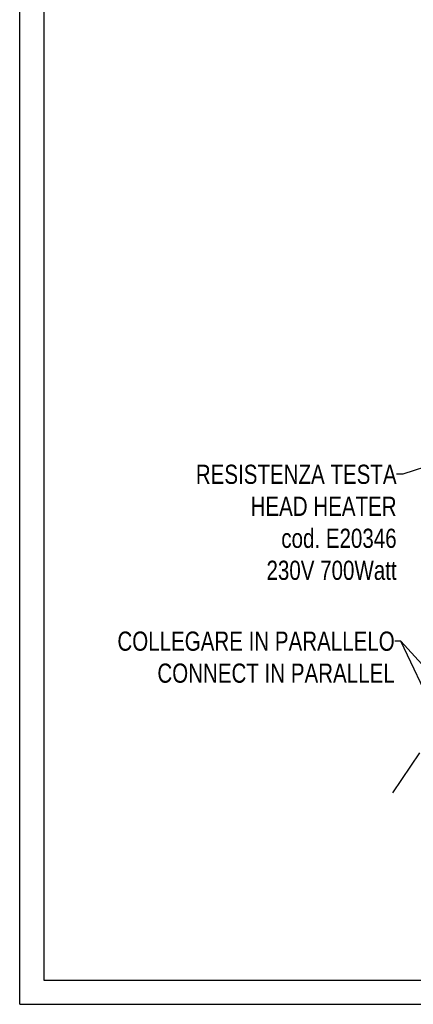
# Model space of a CAD drawing. Extents: x 0 to 1189, y 0 to 841.
# Tile 1 of 84: x 0 to 82, y 0 to 205. Entities that reach past the tile are written whole.
import ezdxf

# ---------------------------------------------------------------- set-up
doc = ezdxf.new("R2010")
doc.units = 0
doc.header["$LTSCALE"] = 65.395
doc.linetypes.add('CENTER', pattern=[0.6, 0.375, -0.075, 0.075, -0.075])
doc.layers.get('0').update_dxf_attribs({"linetype": 'CONTINUOUS'})
doc.layers.add('connessioni_resistenze_c0_BL8', color=7, linetype='CONTINUOUS')
doc.styles.get("Standard").update_dxf_attribs({"font": 'txt', "width": 0.8})
doc.dimstyles.get("Standard").update_dxf_attribs({"dimtxt": 3, "dimasz": 3, "dimexe": 2, "dimexo": 0, "dimtad": 1, "dimtxsty": 'STANDARD', "dimblk": '_ARROW_FILLED', "dimblk1": '_ARROW_FILLED', "dimblk2": '_ARROW_FILLED', "dimcen": 0.09, "dimazin": 3, "dimtol": 1, "dimtp": 0.01, "dimtm": 0.01, "dimtfac": 1, "dimtofl": 0, "dimtmove": 0, "dimatfit": 3, "dimtolj": 1})

# ---------------------------------------------------------------- blocks, each defined once
blk = doc.blocks.new('A0_BL15', base_point=(594.5, 420.5))
at = {"color": 7, "linetype": 'CONTINUOUS'}
for p, q in [((0, 0), (0, 841)), ((5, 836), (5, 5)), ((5, 5), (1184, 5)), ((0, 0), (1189, 0))]:
    blk.add_line(p, q, dxfattribs=at)
blk = doc.blocks.new('_ARROW_FILLED')
at = {"color": 0, "linetype": 'BYBLOCK'}
blk.add_solid([(0, 0), (-1, 0.167), (-1, -0.167)], dxfattribs=at)
blk = doc.blocks.new('CONNESSIONI_RESISTENZE_C0_BL8', base_point=(121.25, 178.51))
at = {"layer": 'connessioni_resistenze_c0_BL8', "color": 40, "linetype": 'CENTER'}
blk.add_line((83.33, 52.4), (77.68, 44.04), dxfattribs=at)
at = {"layer": 'connessioni_resistenze_c0_BL8', "color": 7, "linetype": 'CONTINUOUS', "char_height": 4, "attachment_point": 3}
for s, insert, width in [('RESISTENZA TESTA\\PHEAD HEATER\\Pcod. E20346\\P230V 700Watt', (78.56, 112.45), 76.5714), ('COLLEGARE IN PARALLELO\\PCONNECT IN PARALLEL', (78.16, 77.68), 100)]:
    blk.add_mtext(s, dxfattribs=dict(at, insert=insert, width=width))
at = {"layer": 'connessioni_resistenze_c0_BL8', "color": 7, "linetype": 'CONTINUOUS'}
for points in [[(97.65, 116.27), (79.86, 110.45), (78.56, 110.45)], [(96.11, 57.25), (79.46, 75.68), (78.16, 75.68)], [(86.31, 61.24), (79.46, 75.68), (78.16, 75.68)]]:
    blk.add_leader(points, dimstyle='STANDARD', override={"dimtad": 0}, dxfattribs=at)

msp = doc.modelspace()

# ---------------------------------------------------------------- linework, layer by layer
at = {"color": 7, "linetype": 'CONTINUOUS'}
for q in [(0, 841), (1189, 0)]:
    msp.add_line((0, 0), q, dxfattribs=at)

# ---------------------------------------------------------------- block references
at = {"color": 2, "linetype": 'CONTINUOUS'}
msp.add_blockref('A0_BL15', (594.5, 420.5), dxfattribs=at)
at = {"layer": 'connessioni_resistenze_c0_BL8'}
msp.add_blockref('CONNESSIONI_RESISTENZE_C0_BL8', (121.248, 178.508), dxfattribs=at)

doc.saveas('drawing.dxf')
